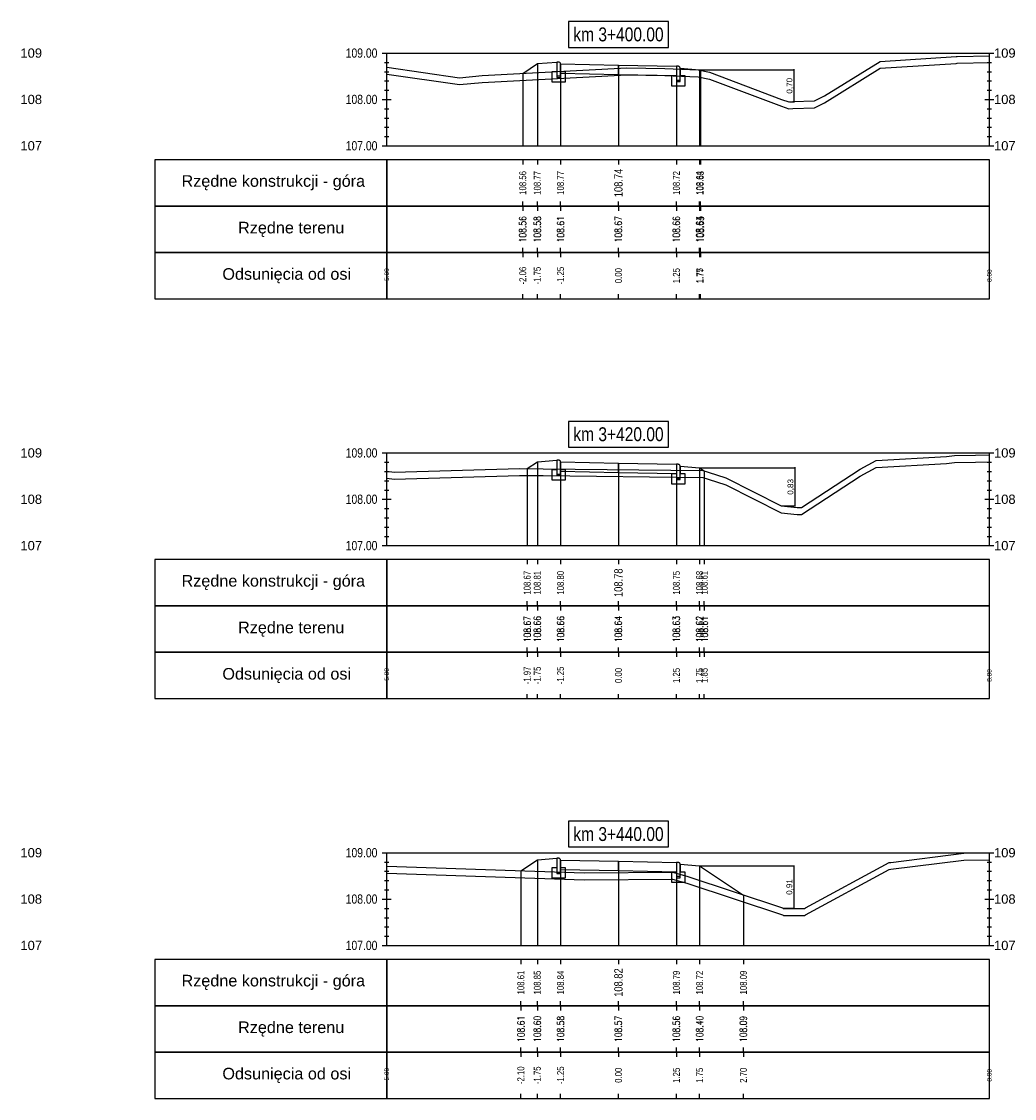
# Model space of a CAD drawing. Extents: x 7537626 to 7538805, y 5722894 to 5725486.
# Tile 69 of 90: x 7538579 to 7538601, y 5725387 to 5725410. Entities that reach past the tile are written whole.
import ezdxf

# ---------------------------------------------------------------- set-up
doc = ezdxf.new("R2010")
doc.units = 0
doc.header["$PDMODE"] = 35
doc.header["$PDSIZE"] = 0.3
for name, color, linetype in [('C-DROGI-PROFILE', 7, 'Continuous'), ('C-DROGI-PROFILE-ETYKIETY', 7, 'Continuous'), ('C-DROGI-PRZEKROJE-ETYKIETY', 7, 'Continuous'), ('C-POPRZECZKA-przekrój', 2, 'Continuous'), ('C-POPRZECZKA-widok', 1, 'Continuous')]:
    doc.layers.add(name, color=color, linetype=linetype)
for name, color, linetype, true_color in [('C-humus', 7, 'Continuous', 0x003df5), ('C-Teren', 7, 'Continuous', 0x005716), ('poprzeczki', 7, 'Continuous', 0x0000d6)]:
    doc.layers.add(name, color=color, linetype=linetype, true_color=true_color)
doc.styles.add('2mm08', font='arial.ttf', dxfattribs={"width": 0.8})
doc.styles.add('opis_50', font='arial.ttf', dxfattribs={"height": 0.125})
doc.styles.get("Standard").update_dxf_attribs({"font": 'arial.ttf'})
doc.dimstyles.new('OPIS_50', dxfattribs={"dimscale": 0.5, "dimtxt": 0.125, "dimasz": 0.25, "dimexe": 0.1, "dimexo": 0.15, "dimgap": 0.1, "dimtad": 1, "dimzin": 0, "dimtxsty": 'opis_50', "dimblk": 'ARCHTICK', "dimcen": 0.15, "dimdle": 0.1, "dimaunit": 2, "dimadec": 4, "dimazin": 0, "dimtfac": 1, "dimtmove": 0, "dimatfit": 3, "dimfxl": 1, "dimarcsym": 0})

# ---------------------------------------------------------------- blocks, each defined once
blk = doc.blocks.new('_ArchTick')
at = {"color": 0, "linetype": 'ByBlock', "const_width": 0.15}
blk.add_lwpolyline([(-0.5, -0.5), (0.5, 0.5)], dxfattribs=at)
blk = doc.blocks.new('*D167')
at = {"layer": 'Defpoints', "color": 0, "transparency": 16777216}
for p in [(7538594.068, 5725408.982), (7538595.99, 5725408.287), (7538596.103, 5725408.287)]:
    blk.add_point(p, dxfattribs=at)
at = {"layer": 'poprzeczki', "color": 0, "lineweight": -2, "transparency": 16777216}
for p, q in [((7538594.083, 5725408.982), (7538596.113, 5725408.982)), ((7538596.103, 5725408.992), (7538596.103, 5725408.277)), ((7538596.005, 5725408.287), (7538596.113, 5725408.287))]:
    blk.add_line(p, q, dxfattribs=at)
at = {"layer": 'poprzeczki', "color": 0, "lineweight": -2, "transparency": 16777216, "xscale": 0.025, "yscale": 0.025, "zscale": 0.025}
for p, rotation in [((7538596.103, 5725408.982), 90), ((7538596.103, 5725408.287), 270)]:
    blk.add_blockref('_ArchTick', p, dxfattribs=dict(at, rotation=rotation))
at = {"layer": 'poprzeczki', "color": 0, "transparency": 16777216, "insert": (7538596.018, 5725408.635), "char_height": 0.125, "attachment_point": 5, "rotation": 90, "style": 'opis_50'}
blk.add_mtext('0,70', dxfattribs=at)
blk = doc.blocks.new('*D168')
at = {"layer": 'Defpoints', "color": 0, "transparency": 16777216}
for p in [(7538594.068, 5725400.395), (7538595.825, 5725399.57), (7538596.125, 5725399.57)]:
    blk.add_point(p, dxfattribs=at)
at = {"layer": 'poprzeczki', "color": 0, "lineweight": -2, "transparency": 16777216}
for p, q in [((7538594.083, 5725400.395), (7538596.135, 5725400.395)), ((7538596.125, 5725400.405), (7538596.125, 5725399.56)), ((7538595.84, 5725399.57), (7538596.135, 5725399.57))]:
    blk.add_line(p, q, dxfattribs=at)
at = {"layer": 'poprzeczki', "color": 0, "lineweight": -2, "transparency": 16777216, "xscale": 0.025, "yscale": 0.025, "zscale": 0.025}
for p, rotation in [((7538596.125, 5725400.395), 90), ((7538596.125, 5725399.57), 270)]:
    blk.add_blockref('_ArchTick', p, dxfattribs=dict(at, rotation=rotation))
at = {"layer": 'poprzeczki', "color": 0, "transparency": 16777216, "insert": (7538596.039, 5725399.982), "char_height": 0.125, "attachment_point": 5, "rotation": 90, "style": 'opis_50'}
blk.add_mtext('0,83', dxfattribs=at)
blk = doc.blocks.new('*D169')
at = {"layer": 'Defpoints', "color": 0, "transparency": 16777216}
for p in [(7538594.068, 5725391.808), (7538595.863, 5725390.894), (7538596.1, 5725390.894)]:
    blk.add_point(p, dxfattribs=at)
at = {"layer": 'poprzeczki', "color": 0, "lineweight": -2, "transparency": 16777216}
for p, q in [((7538594.083, 5725391.808), (7538596.11, 5725391.808)), ((7538596.1, 5725391.818), (7538596.1, 5725390.884)), ((7538595.878, 5725390.894), (7538596.11, 5725390.894))]:
    blk.add_line(p, q, dxfattribs=at)
at = {"layer": 'poprzeczki', "color": 0, "lineweight": -2, "transparency": 16777216, "xscale": 0.025, "yscale": 0.025, "zscale": 0.025}
for p, rotation in [((7538596.1, 5725391.808), 90), ((7538596.1, 5725390.894), 270)]:
    blk.add_blockref('_ArchTick', p, dxfattribs=dict(at, rotation=rotation))
at = {"layer": 'poprzeczki', "color": 0, "transparency": 16777216, "insert": (7538596.015, 5725391.351), "char_height": 0.125, "attachment_point": 5, "rotation": 90, "style": 'opis_50'}
blk.add_mtext('0,91', dxfattribs=at)

msp = doc.modelspace()

# ---------------------------------------------------------------- linework, layer by layer
at = {"layer": 'C-DROGI-PROFILE', "color": 7, "linetype": 'Continuous', "lineweight": -3}
for p, q in [((7538590.254, 5725407.039), (7538590.254, 5725406.939)), ((7538590.568, 5725407.039), (7538590.568, 5725406.939)), ((7538591.068, 5725407.039), (7538591.068, 5725406.939)), ((7538592.318, 5725407.039), (7538592.318, 5725406.939)), ((7538593.568, 5725407.039), (7538593.568, 5725406.939)), ((7538594.068, 5725407.039), (7538594.068, 5725406.939)), ((7538594.084, 5725407.039), (7538594.084, 5725406.939)), ((7538590.254, 5725406.039), (7538590.254, 5725406.139)), ((7538590.568, 5725406.039), (7538590.568, 5725406.139)), ((7538591.068, 5725406.039), (7538591.068, 5725406.139)), ((7538592.318, 5725406.039), (7538592.318, 5725406.139)), ((7538593.568, 5725406.039), (7538593.568, 5725406.139)), ((7538594.068, 5725406.039), (7538594.068, 5725406.139)), ((7538594.084, 5725406.039), (7538594.084, 5725406.139)), ((7538590.254, 5725406.039), (7538590.254, 5725405.939)), ((7538590.568, 5725406.039), (7538590.568, 5725405.939)), ((7538591.068, 5725406.039), (7538591.068, 5725405.939)), ((7538592.318, 5725406.039), (7538592.318, 5725405.939)), ((7538593.568, 5725406.039), (7538593.568, 5725405.939)), ((7538594.068, 5725406.039), (7538594.068, 5725405.939)), ((7538594.084, 5725406.039), (7538594.084, 5725405.939)), ((7538590.254, 5725405.039), (7538590.254, 5725405.139)), ((7538590.568, 5725405.039), (7538590.568, 5725405.139)), ((7538591.068, 5725405.039), (7538591.068, 5725405.139)), ((7538592.318, 5725405.039), (7538592.318, 5725405.139)), ((7538593.568, 5725405.039), (7538593.568, 5725405.139)), ((7538594.068, 5725405.039), (7538594.068, 5725405.139)), ((7538594.084, 5725405.039), (7538594.084, 5725405.139)), ((7538590.254, 5725405.039), (7538590.254, 5725404.939)), ((7538590.568, 5725405.039), (7538590.568, 5725404.939)), ((7538591.068, 5725405.039), (7538591.068, 5725404.939)), ((7538592.318, 5725405.039), (7538592.318, 5725404.939)), ((7538593.568, 5725405.039), (7538593.568, 5725404.939)), ((7538594.068, 5725405.039), (7538594.068, 5725404.939)), ((7538594.084, 5725405.039), (7538594.084, 5725404.939)), ((7538590.254, 5725404.039), (7538590.254, 5725404.139)), ((7538590.568, 5725404.039), (7538590.568, 5725404.139)), ((7538591.068, 5725404.039), (7538591.068, 5725404.139)), ((7538592.318, 5725404.039), (7538592.318, 5725404.139)), ((7538593.568, 5725404.039), (7538593.568, 5725404.139)), ((7538594.068, 5725404.039), (7538594.068, 5725404.139)), ((7538594.084, 5725404.039), (7538594.084, 5725404.139)), ((7538590.349, 5725398.414), (7538590.349, 5725398.314)), ((7538590.568, 5725398.414), (7538590.568, 5725398.314)), ((7538591.068, 5725398.414), (7538591.068, 5725398.314)), ((7538592.318, 5725398.414), (7538592.318, 5725398.314)), ((7538593.568, 5725398.414), (7538593.568, 5725398.314)), ((7538594.068, 5725398.414), (7538594.068, 5725398.314)), ((7538594.169, 5725398.414), (7538594.169, 5725398.314)), ((7538590.349, 5725397.414), (7538590.349, 5725397.514)), ((7538590.568, 5725397.414), (7538590.568, 5725397.514)), ((7538591.068, 5725397.414), (7538591.068, 5725397.514)), ((7538592.318, 5725397.414), (7538592.318, 5725397.514)), ((7538593.568, 5725397.414), (7538593.568, 5725397.514)), ((7538594.068, 5725397.414), (7538594.068, 5725397.514)), ((7538594.169, 5725397.414), (7538594.169, 5725397.514)), ((7538590.349, 5725397.414), (7538590.349, 5725397.314)), ((7538590.568, 5725397.414), (7538590.568, 5725397.314)), ((7538591.068, 5725397.414), (7538591.068, 5725397.314)), ((7538592.318, 5725397.414), (7538592.318, 5725397.314)), ((7538593.568, 5725397.414), (7538593.568, 5725397.314)), ((7538594.068, 5725397.414), (7538594.068, 5725397.314)), ((7538594.169, 5725397.414), (7538594.169, 5725397.314)), ((7538590.349, 5725396.414), (7538590.349, 5725396.514)), ((7538590.349, 5725396.414), (7538590.349, 5725396.314)), ((7538590.568, 5725396.414), (7538590.568, 5725396.514)), ((7538590.568, 5725396.414), (7538590.568, 5725396.314)), ((7538591.068, 5725396.414), (7538591.068, 5725396.514)), ((7538591.068, 5725396.414), (7538591.068, 5725396.314)), ((7538592.318, 5725396.414), (7538592.318, 5725396.514)), ((7538592.318, 5725396.414), (7538592.318, 5725396.314)), ((7538593.568, 5725396.414), (7538593.568, 5725396.514)), ((7538593.568, 5725396.414), (7538593.568, 5725396.314)), ((7538594.068, 5725396.414), (7538594.068, 5725396.514)), ((7538594.068, 5725396.414), (7538594.068, 5725396.314)), ((7538594.169, 5725396.414), (7538594.169, 5725396.514)), ((7538594.169, 5725396.414), (7538594.169, 5725396.314)), ((7538590.349, 5725395.414), (7538590.349, 5725395.514)), ((7538590.568, 5725395.414), (7538590.568, 5725395.514)), ((7538591.068, 5725395.414), (7538591.068, 5725395.514)), ((7538592.318, 5725395.414), (7538592.318, 5725395.514)), ((7538593.568, 5725395.414), (7538593.568, 5725395.514)), ((7538594.068, 5725395.414), (7538594.068, 5725395.514)), ((7538594.169, 5725395.414), (7538594.169, 5725395.514)), ((7538590.213, 5725389.789), (7538590.213, 5725389.689)), ((7538590.568, 5725389.789), (7538590.568, 5725389.689)), ((7538591.068, 5725389.789), (7538591.068, 5725389.689)), ((7538592.318, 5725389.789), (7538592.318, 5725389.689)), ((7538593.568, 5725389.789), (7538593.568, 5725389.689)), ((7538594.068, 5725389.789), (7538594.068, 5725389.689)), ((7538595.014, 5725389.789), (7538595.014, 5725389.689)), ((7538590.213, 5725388.789), (7538590.213, 5725388.889)), ((7538590.568, 5725388.789), (7538590.568, 5725388.889)), ((7538591.068, 5725388.789), (7538591.068, 5725388.889)), ((7538592.318, 5725388.789), (7538592.318, 5725388.889)), ((7538593.568, 5725388.789), (7538593.568, 5725388.889)), ((7538594.068, 5725388.789), (7538594.068, 5725388.889)), ((7538595.014, 5725388.789), (7538595.014, 5725388.889)), ((7538590.213, 5725388.789), (7538590.213, 5725388.689)), ((7538590.568, 5725388.789), (7538590.568, 5725388.689)), ((7538591.068, 5725388.789), (7538591.068, 5725388.689)), ((7538592.318, 5725388.789), (7538592.318, 5725388.689)), ((7538593.568, 5725388.789), (7538593.568, 5725388.689)), ((7538594.068, 5725388.789), (7538594.068, 5725388.689)), ((7538595.014, 5725388.789), (7538595.014, 5725388.689)), ((7538590.213, 5725387.789), (7538590.213, 5725387.889)), ((7538590.213, 5725387.789), (7538590.213, 5725387.689)), ((7538590.568, 5725387.789), (7538590.568, 5725387.889)), ((7538590.568, 5725387.789), (7538590.568, 5725387.689)), ((7538591.068, 5725387.789), (7538591.068, 5725387.889)), ((7538591.068, 5725387.789), (7538591.068, 5725387.689)), ((7538592.318, 5725387.789), (7538592.318, 5725387.889)), ((7538592.318, 5725387.789), (7538592.318, 5725387.689)), ((7538593.568, 5725387.789), (7538593.568, 5725387.889)), ((7538593.568, 5725387.789), (7538593.568, 5725387.689)), ((7538594.068, 5725387.789), (7538594.068, 5725387.889)), ((7538594.068, 5725387.789), (7538594.068, 5725387.689)), ((7538595.014, 5725387.789), (7538595.014, 5725387.889)), ((7538595.014, 5725387.789), (7538595.014, 5725387.689)), ((7538590.213, 5725386.789), (7538590.213, 5725386.889)), ((7538590.568, 5725386.789), (7538590.568, 5725386.889)), ((7538591.068, 5725386.789), (7538591.068, 5725386.889)), ((7538592.318, 5725386.789), (7538592.318, 5725386.889)), ((7538593.568, 5725386.789), (7538593.568, 5725386.889)), ((7538594.068, 5725386.789), (7538594.068, 5725386.889)), ((7538595.014, 5725386.789), (7538595.014, 5725386.889))]:
    msp.add_line(p, q, dxfattribs=at)
at = {"layer": 'C-DROGI-PROFILE', "color": 1, "linetype": 'Continuous', "lineweight": -3}
for points in [[(7538587.318, 5725406.039), (7538587.318, 5725407.039), (7538582.318, 5725407.039), (7538582.318, 5725406.039)], [(7538587.318, 5725406.039), (7538600.318, 5725406.039), (7538600.318, 5725407.039), (7538587.318, 5725407.039)], [(7538587.318, 5725405.039), (7538587.318, 5725406.039), (7538582.318, 5725406.039), (7538582.318, 5725405.039)], [(7538587.318, 5725405.039), (7538600.318, 5725405.039), (7538600.318, 5725406.039), (7538587.318, 5725406.039)], [(7538587.318, 5725404.039), (7538587.318, 5725405.039), (7538582.318, 5725405.039), (7538582.318, 5725404.039)], [(7538587.318, 5725404.039), (7538600.318, 5725404.039), (7538600.318, 5725405.039), (7538587.318, 5725405.039)], [(7538587.318, 5725397.414), (7538587.318, 5725398.414), (7538582.318, 5725398.414), (7538582.318, 5725397.414)], [(7538587.318, 5725397.414), (7538600.318, 5725397.414), (7538600.318, 5725398.414), (7538587.318, 5725398.414)], [(7538587.318, 5725396.414), (7538587.318, 5725397.414), (7538582.318, 5725397.414), (7538582.318, 5725396.414)], [(7538587.318, 5725396.414), (7538600.318, 5725396.414), (7538600.318, 5725397.414), (7538587.318, 5725397.414)], [(7538587.318, 5725395.414), (7538587.318, 5725396.414), (7538582.318, 5725396.414), (7538582.318, 5725395.414)], [(7538587.318, 5725395.414), (7538600.318, 5725395.414), (7538600.318, 5725396.414), (7538587.318, 5725396.414)], [(7538587.318, 5725388.789), (7538587.318, 5725389.789), (7538582.318, 5725389.789), (7538582.318, 5725388.789)], [(7538587.318, 5725388.789), (7538600.318, 5725388.789), (7538600.318, 5725389.789), (7538587.318, 5725389.789)], [(7538587.318, 5725387.789), (7538587.318, 5725388.789), (7538582.318, 5725388.789), (7538582.318, 5725387.789)], [(7538587.318, 5725387.789), (7538600.318, 5725387.789), (7538600.318, 5725388.789), (7538587.318, 5725388.789)], [(7538587.318, 5725386.789), (7538587.318, 5725387.789), (7538582.318, 5725387.789), (7538582.318, 5725386.789)], [(7538587.318, 5725386.789), (7538600.318, 5725386.789), (7538600.318, 5725387.789), (7538587.318, 5725387.789)]]:
    msp.add_3dface(points, dxfattribs=at)
at = {"layer": 'C-DROGI-PRZEKROJE-ETYKIETY', "color": 1, "linetype": 'Continuous', "lineweight": -3}
for p, q in [((7538590.568, 5725409.112), (7538590.568, 5725407.339)), ((7538591.068, 5725409.106), (7538591.068, 5725407.339)), ((7538592.318, 5725409.081), (7538592.318, 5725407.339)), ((7538590.254, 5725408.903), (7538590.254, 5725407.339)), ((7538593.568, 5725409.056), (7538593.568, 5725407.339)), ((7538594.068, 5725408.982), (7538594.068, 5725407.339)), ((7538594.084, 5725408.971), (7538594.084, 5725407.339)), ((7538590.568, 5725400.525), (7538590.568, 5725398.714)), ((7538591.068, 5725400.519), (7538591.068, 5725398.714)), ((7538592.318, 5725400.494), (7538592.318, 5725398.714)), ((7538590.349, 5725400.379), (7538590.349, 5725398.714)), ((7538593.568, 5725400.469), (7538593.568, 5725398.714)), ((7538594.068, 5725400.395), (7538594.068, 5725398.714)), ((7538594.169, 5725400.328), (7538594.169, 5725398.714)), ((7538590.568, 5725391.938), (7538590.568, 5725390.089)), ((7538591.068, 5725391.931), (7538591.068, 5725390.089)), ((7538592.318, 5725391.906), (7538592.318, 5725390.089)), ((7538593.568, 5725391.881), (7538593.568, 5725390.089)), ((7538590.213, 5725391.701), (7538590.213, 5725390.089)), ((7538594.068, 5725391.808), (7538594.068, 5725390.089)), ((7538595.014, 5725391.177), (7538595.014, 5725390.089))]:
    msp.add_line(p, q, dxfattribs=at)
at = {"layer": 'C-humus'}
for p, q in [((7538597.962, 5725409.012), (7538599.6, 5725409.117)), ((7538599.6, 5725409.117), (7538599.621, 5725409.119)), ((7538599.621, 5725409.119), (7538600.318, 5725409.134)), ((7538587.318, 5725408.885), (7538588.889, 5725408.659)), ((7538589.379, 5725408.706), (7538592.5, 5725408.873)), ((7538592.5, 5725408.873), (7538593.32, 5725408.854)), ((7538593.32, 5725408.854), (7538594.04, 5725408.831)), ((7538596.761, 5725408.27), (7538597.962, 5725409.012)), ((7538588.889, 5725408.659), (7538589.379, 5725408.706)), ((7538594.04, 5725408.831), (7538594.281, 5725408.778)), ((7538594.281, 5725408.778), (7538595.832, 5725408.192)), ((7538595.832, 5725408.192), (7538595.99, 5725408.137)), ((7538595.99, 5725408.137), (7538596.082, 5725408.144)), ((7538596.082, 5725408.144), (7538596.549, 5725408.161)), ((7538596.549, 5725408.161), (7538596.761, 5725408.27)), ((7538597.878, 5725400.403), (7538599.391, 5725400.488)), ((7538599.391, 5725400.488), (7538599.566, 5725400.509)), ((7538599.566, 5725400.509), (7538600.02, 5725400.516)), ((7538600.02, 5725400.516), (7538600.318, 5725400.523)), ((7538597.53, 5725400.214), (7538597.878, 5725400.403)), ((7538587.318, 5725400.17), (7538587.477, 5725400.147)), ((7538587.477, 5725400.147), (7538590.186, 5725400.231)), ((7538590.186, 5725400.231), (7538590.691, 5725400.225)), ((7538590.691, 5725400.225), (7538594.137, 5725400.187)), ((7538594.137, 5725400.187), (7538594.254, 5725400.152)), ((7538594.254, 5725400.152), (7538594.633, 5725400.027)), ((7538594.633, 5725400.027), (7538595.825, 5725399.42)), ((7538596.268, 5725399.388), (7538597.53, 5725400.214)), ((7538595.825, 5725399.42), (7538596.174, 5725399.388)), ((7538596.174, 5725399.388), (7538596.268, 5725399.388)), ((7538598.192, 5725391.732), (7538599.766, 5725391.928)), ((7538599.766, 5725391.928), (7538600.318, 5725391.937)), ((7538587.318, 5725391.65), (7538591.579, 5725391.504)), ((7538596.351, 5725390.751), (7538598.158, 5725391.73)), ((7538598.158, 5725391.73), (7538598.192, 5725391.732)), ((7538591.579, 5725391.504), (7538593.486, 5725391.523)), ((7538593.486, 5725391.523), (7538593.793, 5725391.432)), ((7538593.793, 5725391.432), (7538595.855, 5725390.748)), ((7538595.855, 5725390.748), (7538595.872, 5725390.74)), ((7538595.872, 5725390.74), (7538595.877, 5725390.739)), ((7538595.877, 5725390.739), (7538596.333, 5725390.739)), ((7538596.333, 5725390.739), (7538596.351, 5725390.751))]:
    msp.add_line(p, q, dxfattribs=at)
at = {"layer": 'C-POPRZECZKA-przekrój', "color": 2, "linetype": 'Continuous', "lineweight": -3}
for p, q in [((7538590.254, 5725408.903), (7538590.568, 5725409.112)), ((7538590.568, 5725409.112), (7538590.988, 5725409.146)), ((7538591.028, 5725409.146), (7538590.988, 5725409.146)), ((7538590.988, 5725409.146), (7538590.988, 5725408.816)), ((7538591.033, 5725409.146), (7538591.028, 5725409.146)), ((7538591.042, 5725409.144), (7538591.033, 5725409.146)), ((7538591.05, 5725409.139), (7538591.042, 5725409.144)), ((7538591.056, 5725409.134), (7538591.05, 5725409.139)), ((7538591.061, 5725409.129), (7538591.056, 5725409.134)), ((7538591.065, 5725409.122), (7538591.061, 5725409.129)), ((7538591.067, 5725409.113), (7538591.065, 5725409.122)), ((7538591.068, 5725409.106), (7538591.067, 5725409.113)), ((7538591.068, 5725409.106), (7538592.318, 5725409.081)), ((7538591.068, 5725409.106), (7538591.069, 5725408.906)), ((7538591.068, 5725408.816), (7538591.068, 5725409.106)), ((7538591.068, 5725409.106), (7538591.068, 5725408.946)), ((7538592.318, 5725408.881), (7538592.318, 5725409.081)), ((7538592.318, 5725409.081), (7538593.568, 5725409.056)), ((7538590.888, 5725408.716), (7538590.888, 5725408.946)), ((7538590.888, 5725408.946), (7538590.988, 5725408.946)), ((7538590.988, 5725408.946), (7538590.988, 5725408.846)), ((7538590.988, 5725408.846), (7538591.068, 5725408.846)), ((7538591.068, 5725408.946), (7538591.168, 5725408.946)), ((7538591.069, 5725408.906), (7538592.318, 5725408.881)), ((7538591.168, 5725408.946), (7538591.168, 5725408.716)), ((7538592.318, 5725408.881), (7538593.567, 5725408.856)), ((7538593.468, 5725408.626), (7538593.468, 5725408.856)), ((7538593.468, 5725408.856), (7538593.568, 5725408.856)), ((7538593.568, 5725409.056), (7538593.567, 5725408.856)), ((7538593.608, 5725409.056), (7538593.568, 5725409.056)), ((7538593.568, 5725409.056), (7538593.568, 5725408.726)), ((7538593.568, 5725408.856), (7538593.568, 5725408.756)), ((7538593.613, 5725409.056), (7538593.608, 5725409.056)), ((7538593.622, 5725409.054), (7538593.613, 5725409.056)), ((7538593.63, 5725409.049), (7538593.622, 5725409.054)), ((7538593.636, 5725409.044), (7538593.63, 5725409.049)), ((7538593.641, 5725409.039), (7538593.636, 5725409.044)), ((7538593.645, 5725409.032), (7538593.641, 5725409.039)), ((7538593.647, 5725409.023), (7538593.645, 5725409.032)), ((7538593.648, 5725409.016), (7538593.647, 5725409.023)), ((7538593.648, 5725408.726), (7538593.648, 5725409.016)), ((7538593.648, 5725409.016), (7538593.648, 5725408.856)), ((7538593.648, 5725409.016), (7538594.068, 5725408.982)), ((7538593.648, 5725408.856), (7538593.748, 5725408.856)), ((7538593.748, 5725408.856), (7538593.748, 5725408.626)), ((7538594.068, 5725408.982), (7538594.084, 5725408.971)), ((7538591.168, 5725408.716), (7538590.888, 5725408.716)), ((7538590.988, 5725408.816), (7538591.068, 5725408.816)), ((7538593.748, 5725408.626), (7538593.468, 5725408.626)), ((7538593.568, 5725408.756), (7538593.648, 5725408.756)), ((7538593.568, 5725408.726), (7538593.648, 5725408.726)), ((7538590.349, 5725400.379), (7538590.568, 5725400.525)), ((7538590.568, 5725400.525), (7538590.988, 5725400.559)), ((7538591.028, 5725400.559), (7538590.988, 5725400.559)), ((7538590.988, 5725400.559), (7538590.988, 5725400.229)), ((7538591.033, 5725400.558), (7538591.028, 5725400.559)), ((7538591.042, 5725400.556), (7538591.033, 5725400.558)), ((7538591.05, 5725400.552), (7538591.042, 5725400.556)), ((7538591.056, 5725400.547), (7538591.05, 5725400.552)), ((7538591.061, 5725400.542), (7538591.056, 5725400.547)), ((7538591.065, 5725400.534), (7538591.061, 5725400.542)), ((7538591.067, 5725400.526), (7538591.065, 5725400.534)), ((7538591.068, 5725400.519), (7538591.067, 5725400.526)), ((7538591.068, 5725400.519), (7538592.318, 5725400.494)), ((7538591.068, 5725400.519), (7538591.069, 5725400.319)), ((7538591.068, 5725400.229), (7538591.068, 5725400.519)), ((7538591.068, 5725400.519), (7538591.068, 5725400.359)), ((7538592.318, 5725400.294), (7538592.318, 5725400.494)), ((7538592.318, 5725400.494), (7538593.568, 5725400.469)), ((7538590.888, 5725400.129), (7538590.888, 5725400.359)), ((7538590.888, 5725400.359), (7538590.988, 5725400.359)), ((7538590.988, 5725400.359), (7538590.988, 5725400.259)), ((7538590.988, 5725400.259), (7538591.068, 5725400.259)), ((7538591.068, 5725400.359), (7538591.168, 5725400.359)), ((7538591.069, 5725400.319), (7538592.318, 5725400.294)), ((7538591.168, 5725400.359), (7538591.168, 5725400.129)), ((7538592.318, 5725400.294), (7538593.567, 5725400.269)), ((7538593.468, 5725400.039), (7538593.468, 5725400.269)), ((7538593.468, 5725400.269), (7538593.568, 5725400.269)), ((7538593.568, 5725400.469), (7538593.567, 5725400.269)), ((7538593.608, 5725400.469), (7538593.568, 5725400.469)), ((7538593.568, 5725400.469), (7538593.568, 5725400.139)), ((7538593.568, 5725400.269), (7538593.568, 5725400.169)), ((7538593.613, 5725400.468), (7538593.608, 5725400.469)), ((7538593.622, 5725400.466), (7538593.613, 5725400.468)), ((7538593.63, 5725400.462), (7538593.622, 5725400.466)), ((7538593.636, 5725400.457), (7538593.63, 5725400.462)), ((7538593.641, 5725400.452), (7538593.636, 5725400.457)), ((7538593.645, 5725400.444), (7538593.641, 5725400.452)), ((7538593.647, 5725400.436), (7538593.645, 5725400.444)), ((7538593.648, 5725400.429), (7538593.647, 5725400.436)), ((7538593.648, 5725400.139), (7538593.648, 5725400.429)), ((7538593.648, 5725400.429), (7538593.648, 5725400.269)), ((7538593.648, 5725400.429), (7538594.068, 5725400.395)), ((7538593.648, 5725400.269), (7538593.748, 5725400.269)), ((7538593.748, 5725400.269), (7538593.748, 5725400.039)), ((7538594.068, 5725400.395), (7538594.169, 5725400.328)), ((7538591.168, 5725400.129), (7538590.888, 5725400.129)), ((7538590.988, 5725400.229), (7538591.068, 5725400.229)), ((7538593.748, 5725400.039), (7538593.468, 5725400.039)), ((7538593.568, 5725400.169), (7538593.648, 5725400.169)), ((7538593.568, 5725400.139), (7538593.648, 5725400.139)), ((7538590.213, 5725391.701), (7538590.568, 5725391.938)), ((7538590.568, 5725391.938), (7538590.988, 5725391.971)), ((7538591.028, 5725391.971), (7538590.988, 5725391.971)), ((7538590.988, 5725391.971), (7538590.988, 5725391.641)), ((7538591.033, 5725391.971), (7538591.028, 5725391.971)), ((7538591.042, 5725391.969), (7538591.033, 5725391.971)), ((7538591.05, 5725391.965), (7538591.042, 5725391.969)), ((7538591.056, 5725391.96), (7538591.05, 5725391.965)), ((7538591.061, 5725391.954), (7538591.056, 5725391.96)), ((7538591.065, 5725391.947), (7538591.061, 5725391.954)), ((7538591.067, 5725391.939), (7538591.065, 5725391.947)), ((7538591.068, 5725391.931), (7538591.067, 5725391.939)), ((7538591.068, 5725391.931), (7538592.318, 5725391.906)), ((7538591.068, 5725391.931), (7538591.069, 5725391.731)), ((7538591.068, 5725391.641), (7538591.068, 5725391.931)), ((7538591.068, 5725391.931), (7538591.068, 5725391.771)), ((7538592.318, 5725391.706), (7538592.318, 5725391.906)), ((7538592.318, 5725391.906), (7538593.568, 5725391.881)), ((7538593.568, 5725391.881), (7538593.567, 5725391.681)), ((7538593.608, 5725391.881), (7538593.568, 5725391.881)), ((7538593.568, 5725391.881), (7538593.568, 5725391.551)), ((7538593.613, 5725391.881), (7538593.608, 5725391.881)), ((7538593.622, 5725391.879), (7538593.613, 5725391.881)), ((7538590.888, 5725391.541), (7538590.888, 5725391.771)), ((7538590.888, 5725391.771), (7538590.988, 5725391.771)), ((7538590.988, 5725391.771), (7538590.988, 5725391.671)), ((7538590.988, 5725391.671), (7538591.068, 5725391.671)), ((7538591.068, 5725391.771), (7538591.168, 5725391.771)), ((7538591.069, 5725391.731), (7538592.318, 5725391.706)), ((7538591.168, 5725391.771), (7538591.168, 5725391.541)), ((7538592.318, 5725391.706), (7538593.567, 5725391.681)), ((7538593.468, 5725391.451), (7538593.468, 5725391.681)), ((7538593.468, 5725391.681), (7538593.568, 5725391.681)), ((7538593.568, 5725391.681), (7538593.568, 5725391.581)), ((7538593.63, 5725391.875), (7538593.622, 5725391.879)), ((7538593.636, 5725391.87), (7538593.63, 5725391.875)), ((7538593.641, 5725391.864), (7538593.636, 5725391.87)), ((7538593.645, 5725391.857), (7538593.641, 5725391.864)), ((7538593.647, 5725391.849), (7538593.645, 5725391.857)), ((7538593.648, 5725391.841), (7538593.647, 5725391.849)), ((7538593.648, 5725391.551), (7538593.648, 5725391.841)), ((7538593.648, 5725391.841), (7538593.648, 5725391.681)), ((7538593.648, 5725391.841), (7538594.068, 5725391.808)), ((7538593.648, 5725391.681), (7538593.748, 5725391.681)), ((7538593.748, 5725391.681), (7538593.748, 5725391.451)), ((7538594.068, 5725391.808), (7538595.014, 5725391.177)), ((7538591.168, 5725391.541), (7538590.888, 5725391.541)), ((7538590.988, 5725391.641), (7538591.068, 5725391.641)), ((7538593.748, 5725391.451), (7538593.468, 5725391.451)), ((7538593.568, 5725391.581), (7538593.648, 5725391.581)), ((7538593.568, 5725391.551), (7538593.648, 5725391.551))]:
    msp.add_line(p, q, dxfattribs=at)
at = {"layer": 'C-POPRZECZKA-widok', "color": 1, "linetype": 'Continuous', "lineweight": -3}
for p, q in [((7538587.218, 5725409.339), (7538600.418, 5725409.339)), ((7538587.318, 5725407.339), (7538587.318, 5725409.339)), ((7538600.318, 5725407.339), (7538600.318, 5725409.339)), ((7538587.268, 5725409.139), (7538587.368, 5725409.139)), ((7538600.268, 5725409.139), (7538600.368, 5725409.139)), ((7538587.268, 5725408.939), (7538587.368, 5725408.939)), ((7538600.268, 5725408.939), (7538600.368, 5725408.939)), ((7538587.268, 5725408.739), (7538587.368, 5725408.739)), ((7538600.268, 5725408.739), (7538600.368, 5725408.739)), ((7538587.268, 5725408.539), (7538587.368, 5725408.539)), ((7538600.268, 5725408.539), (7538600.368, 5725408.539)), ((7538587.218, 5725408.339), (7538587.418, 5725408.339)), ((7538587.268, 5725408.339), (7538587.368, 5725408.339)), ((7538600.218, 5725408.339), (7538600.418, 5725408.339)), ((7538600.268, 5725408.339), (7538600.368, 5725408.339)), ((7538587.268, 5725408.139), (7538587.368, 5725408.139)), ((7538587.268, 5725407.939), (7538587.368, 5725407.939)), ((7538600.268, 5725408.139), (7538600.368, 5725408.139)), ((7538600.268, 5725407.939), (7538600.368, 5725407.939)), ((7538587.268, 5725407.739), (7538587.368, 5725407.739)), ((7538600.268, 5725407.739), (7538600.368, 5725407.739)), ((7538587.268, 5725407.539), (7538587.368, 5725407.539)), ((7538600.268, 5725407.539), (7538600.368, 5725407.539)), ((7538587.218, 5725407.339), (7538600.418, 5725407.339)), ((7538587.218, 5725400.714), (7538600.418, 5725400.714)), ((7538587.318, 5725398.714), (7538587.318, 5725400.714)), ((7538600.318, 5725398.714), (7538600.318, 5725400.714)), ((7538587.268, 5725400.514), (7538587.368, 5725400.514)), ((7538600.268, 5725400.514), (7538600.368, 5725400.514)), ((7538587.268, 5725400.314), (7538587.368, 5725400.314)), ((7538600.268, 5725400.314), (7538600.368, 5725400.314)), ((7538587.268, 5725400.114), (7538587.368, 5725400.114)), ((7538600.268, 5725400.114), (7538600.368, 5725400.114)), ((7538587.268, 5725399.914), (7538587.368, 5725399.914)), ((7538600.268, 5725399.914), (7538600.368, 5725399.914)), ((7538587.218, 5725399.714), (7538587.418, 5725399.714)), ((7538587.268, 5725399.714), (7538587.368, 5725399.714)), ((7538600.218, 5725399.714), (7538600.418, 5725399.714)), ((7538600.268, 5725399.714), (7538600.368, 5725399.714)), ((7538587.268, 5725399.514), (7538587.368, 5725399.514)), ((7538587.268, 5725399.314), (7538587.368, 5725399.314)), ((7538600.268, 5725399.514), (7538600.368, 5725399.514)), ((7538600.268, 5725399.314), (7538600.368, 5725399.314)), ((7538587.268, 5725399.114), (7538587.368, 5725399.114)), ((7538600.268, 5725399.114), (7538600.368, 5725399.114)), ((7538587.268, 5725398.914), (7538587.368, 5725398.914)), ((7538600.268, 5725398.914), (7538600.368, 5725398.914)), ((7538587.218, 5725398.714), (7538600.418, 5725398.714)), ((7538587.218, 5725392.089), (7538600.418, 5725392.089)), ((7538587.268, 5725391.889), (7538587.368, 5725391.889)), ((7538587.318, 5725390.089), (7538587.318, 5725392.089)), ((7538600.268, 5725391.889), (7538600.368, 5725391.889)), ((7538600.318, 5725390.089), (7538600.318, 5725392.089)), ((7538587.268, 5725391.689), (7538587.368, 5725391.689)), ((7538600.268, 5725391.689), (7538600.368, 5725391.689)), ((7538587.268, 5725391.489), (7538587.368, 5725391.489)), ((7538600.268, 5725391.489), (7538600.368, 5725391.489)), ((7538587.268, 5725391.289), (7538587.368, 5725391.289)), ((7538600.268, 5725391.289), (7538600.368, 5725391.289)), ((7538587.218, 5725391.089), (7538587.418, 5725391.089)), ((7538587.268, 5725391.089), (7538587.368, 5725391.089)), ((7538600.218, 5725391.089), (7538600.418, 5725391.089)), ((7538600.268, 5725391.089), (7538600.368, 5725391.089)), ((7538587.268, 5725390.889), (7538587.368, 5725390.889)), ((7538600.268, 5725390.889), (7538600.368, 5725390.889)), ((7538587.268, 5725390.689), (7538587.368, 5725390.689)), ((7538587.268, 5725390.489), (7538587.368, 5725390.489)), ((7538600.268, 5725390.689), (7538600.368, 5725390.689)), ((7538600.268, 5725390.489), (7538600.368, 5725390.489)), ((7538587.268, 5725390.289), (7538587.368, 5725390.289)), ((7538600.268, 5725390.289), (7538600.368, 5725390.289)), ((7538587.218, 5725390.089), (7538600.418, 5725390.089))]:
    msp.add_line(p, q, dxfattribs=at)
at = {"layer": 'C-POPRZECZKA-widok', "color": 3, "linetype": 'Continuous', "lineweight": -3}
for points in [[(7538591.238, 5725409.464), (7538593.398, 5725409.464), (7538593.398, 5725410.021), (7538591.238, 5725410.021)], [(7538591.238, 5725400.839), (7538593.398, 5725400.839), (7538593.398, 5725401.396), (7538591.238, 5725401.396)], [(7538591.238, 5725392.214), (7538593.398, 5725392.214), (7538593.398, 5725392.771), (7538591.238, 5725392.771)]]:
    msp.add_3dface(points, dxfattribs=at)
at = {"layer": 'C-Teren'}
for p, q in [((7538596.761, 5725408.42), (7538597.962, 5725409.162)), ((7538597.962, 5725409.162), (7538599.6, 5725409.267)), ((7538599.6, 5725409.267), (7538599.621, 5725409.269)), ((7538599.621, 5725409.269), (7538600.318, 5725409.284)), ((7538587.318, 5725409.035), (7538588.889, 5725408.809)), ((7538588.889, 5725408.809), (7538589.379, 5725408.856)), ((7538589.379, 5725408.856), (7538592.5, 5725409.023)), ((7538592.5, 5725409.023), (7538593.32, 5725409.004)), ((7538593.32, 5725409.004), (7538594.04, 5725408.981)), ((7538594.04, 5725408.981), (7538594.281, 5725408.928)), ((7538594.281, 5725408.928), (7538595.832, 5725408.342)), ((7538596.549, 5725408.311), (7538596.761, 5725408.42)), ((7538595.832, 5725408.342), (7538595.99, 5725408.287)), ((7538595.99, 5725408.287), (7538596.082, 5725408.294)), ((7538596.082, 5725408.294), (7538596.549, 5725408.311)), ((7538597.53, 5725400.364), (7538597.878, 5725400.553)), ((7538597.878, 5725400.553), (7538599.391, 5725400.638)), ((7538599.391, 5725400.638), (7538599.566, 5725400.659)), ((7538599.566, 5725400.659), (7538600.02, 5725400.666)), ((7538600.02, 5725400.666), (7538600.318, 5725400.673)), ((7538587.318, 5725400.32), (7538587.477, 5725400.297)), ((7538587.477, 5725400.297), (7538590.186, 5725400.381)), ((7538590.186, 5725400.381), (7538590.691, 5725400.375)), ((7538590.691, 5725400.375), (7538594.137, 5725400.337)), ((7538594.137, 5725400.337), (7538594.254, 5725400.302)), ((7538594.254, 5725400.302), (7538594.633, 5725400.177)), ((7538596.268, 5725399.538), (7538597.53, 5725400.364)), ((7538594.633, 5725400.177), (7538595.825, 5725399.57)), ((7538595.825, 5725399.57), (7538596.174, 5725399.538)), ((7538596.174, 5725399.538), (7538596.268, 5725399.538)), ((7538596.351, 5725390.901), (7538598.158, 5725391.88)), ((7538598.158, 5725391.88), (7538598.192, 5725391.882)), ((7538598.192, 5725391.882), (7538599.766, 5725392.078)), ((7538599.766, 5725392.078), (7538600.318, 5725392.087)), ((7538587.318, 5725391.8), (7538591.579, 5725391.654)), ((7538591.579, 5725391.654), (7538593.486, 5725391.673)), ((7538593.486, 5725391.673), (7538593.793, 5725391.582)), ((7538593.793, 5725391.582), (7538595.855, 5725390.898)), ((7538595.855, 5725390.898), (7538595.872, 5725390.89)), ((7538595.872, 5725390.89), (7538595.877, 5725390.889)), ((7538595.877, 5725390.889), (7538596.333, 5725390.889)), ((7538596.333, 5725390.889), (7538596.351, 5725390.901))]:
    msp.add_line(p, q, dxfattribs=at)

# ---------------------------------------------------------------- texts
at = {"layer": 'C-DROGI-PROFILE', "color": 2}
for s, p in [('Rzędne konstrukcji - góra', (7538582.893, 5725406.456)), ('Rzędne terenu', (7538584.113, 5725405.45)), ('Odsunięcia od osi', (7538583.774, 5725404.45)), ('Rzędne konstrukcji - góra', (7538582.893, 5725397.831)), ('Rzędne terenu', (7538584.113, 5725396.825)), ('Odsunięcia od osi', (7538583.774, 5725395.825)), ('Rzędne konstrukcji - góra', (7538582.893, 5725389.206)), ('Rzędne terenu', (7538584.113, 5725388.2)), ('Odsunięcia od osi', (7538583.774, 5725387.2))]:
    msp.add_text(s, height=0.25, dxfattribs=at).set_placement(p)
at = {"layer": 'C-DROGI-PROFILE-ETYKIETY', "color": 1, "linetype": 'Continuous', "lineweight": -3, "attachment_point": 5, "rotation": 90, "style": '2mm08'}
for s, insert, char_height in [('108.56', (7538590.254, 5725406.539), 0.15), ('108.77', (7538590.568, 5725406.539), 0.15), ('108.77', (7538591.068, 5725406.539), 0.15), ('108.74', (7538592.318, 5725406.539), 0.18), ('108.72', (7538593.568, 5725406.539), 0.15), ('108.64', (7538594.068, 5725406.539), 0.15), ('108.63', (7538594.084, 5725406.539), 0.15), ('{\\Fsimplex.shx|c238;108.56}', (7538590.254, 5725405.539), 0.15), ('{\\Fsimplex.shx|c238;108.58}', (7538590.568, 5725405.539), 0.15), ('{\\Fsimplex.shx|c238;108.61}', (7538591.068, 5725405.539), 0.15), ('{\\Fsimplex.shx|c238;108.67}', (7538592.318, 5725405.539), 0.15), ('{\\Fsimplex.shx|c238;108.66}', (7538593.568, 5725405.539), 0.15), ('{\\Fsimplex.shx|c238;108.64}', (7538594.068, 5725405.539), 0.15), ('{\\Fsimplex.shx|c238;108.63}', (7538594.084, 5725405.539), 0.15), ('-2.06', (7538590.254, 5725404.539), 0.15), ('-1.75', (7538590.568, 5725404.539), 0.15), ('-1.25', (7538591.068, 5725404.539), 0.15), ('0.00', (7538592.318, 5725404.539), 0.15), ('1.25', (7538593.568, 5725404.539), 0.15), ('1.75', (7538594.068, 5725404.539), 0.15), ('1.77', (7538594.084, 5725404.539), 0.15), ('108.67', (7538590.349, 5725397.914), 0.15), ('108.81', (7538590.568, 5725397.914), 0.15), ('108.80', (7538591.068, 5725397.914), 0.15), ('108.78', (7538592.318, 5725397.914), 0.18), ('108.75', (7538593.568, 5725397.914), 0.15), ('108.68', (7538594.068, 5725397.914), 0.15), ('108.61', (7538594.169, 5725397.914), 0.15), ('{\\Fsimplex.shx|c238;108.67}', (7538590.349, 5725396.914), 0.15), ('{\\Fsimplex.shx|c238;108.66}', (7538590.568, 5725396.914), 0.15), ('{\\Fsimplex.shx|c238;108.66}', (7538591.068, 5725396.914), 0.15), ('{\\Fsimplex.shx|c238;108.64}', (7538592.318, 5725396.914), 0.15), ('{\\Fsimplex.shx|c238;108.63}', (7538593.568, 5725396.914), 0.15), ('{\\Fsimplex.shx|c238;108.62}', (7538594.068, 5725396.914), 0.15), ('{\\Fsimplex.shx|c238;108.61}', (7538594.169, 5725396.914), 0.15), ('-1.97', (7538590.349, 5725395.914), 0.15), ('-1.75', (7538590.568, 5725395.914), 0.15), ('-1.25', (7538591.068, 5725395.914), 0.15), ('0.00', (7538592.318, 5725395.914), 0.15), ('1.25', (7538593.568, 5725395.914), 0.15), ('1.75', (7538594.068, 5725395.914), 0.15), ('1.85', (7538594.169, 5725395.914), 0.15), ('108.61', (7538590.213, 5725389.289), 0.15), ('108.85', (7538590.568, 5725389.289), 0.15), ('108.84', (7538591.068, 5725389.289), 0.15), ('108.82', (7538592.318, 5725389.289), 0.18), ('108.79', (7538593.568, 5725389.289), 0.15), ('108.72', (7538594.068, 5725389.289), 0.15), ('108.09', (7538595.014, 5725389.289), 0.15), ('{\\Fsimplex.shx|c238;108.61}', (7538590.213, 5725388.289), 0.15), ('{\\Fsimplex.shx|c238;108.60}', (7538590.568, 5725388.289), 0.15), ('{\\Fsimplex.shx|c238;108.58}', (7538591.068, 5725388.289), 0.15), ('{\\Fsimplex.shx|c238;108.57}', (7538592.318, 5725388.289), 0.15), ('{\\Fsimplex.shx|c238;108.56}', (7538593.568, 5725388.289), 0.15), ('{\\Fsimplex.shx|c238;108.40}', (7538594.068, 5725388.289), 0.15), ('{\\Fsimplex.shx|c238;108.09}', (7538595.014, 5725388.289), 0.15), ('-2.10', (7538590.213, 5725387.289), 0.15), ('-1.75', (7538590.568, 5725387.289), 0.15), ('-1.25', (7538591.068, 5725387.289), 0.15), ('0.00', (7538592.318, 5725387.289), 0.15), ('1.25', (7538593.568, 5725387.289), 0.15), ('1.75', (7538594.068, 5725387.289), 0.15), ('2.70', (7538595.014, 5725387.289), 0.15)]:
    msp.add_mtext(s, dxfattribs=dict(at, insert=insert, char_height=char_height))
at = {"layer": 'C-DROGI-PROFILE-ETYKIETY', "color": 7, "linetype": 'Continuous', "lineweight": -3, "char_height": 0.1, "attachment_point": 5, "rotation": 90, "style": '2mm08'}
for s, insert in [('-5.00', (7538587.318, 5725404.539)), ('8.00', (7538600.318, 5725404.539)), ('-5.00', (7538587.318, 5725395.914)), ('8.00', (7538600.318, 5725395.914)), ('-5.00', (7538587.318, 5725387.289)), ('8.00', (7538600.318, 5725387.289))]:
    msp.add_mtext(s, dxfattribs=dict(at, insert=insert))
at = {"layer": 'C-POPRZECZKA-widok', "color": 3, "linetype": 'Continuous', "lineweight": -3, "char_height": 0.3, "attachment_point": 8, "style": '2mm08'}
for s, insert in [('km 3+400.00', (7538592.318, 5725409.589)), ('km 3+420.00', (7538592.318, 5725400.964)), ('km 3+440.00', (7538592.318, 5725392.339))]:
    msp.add_mtext(s, dxfattribs=dict(at, insert=insert))
at = {"layer": 'C-POPRZECZKA-widok', "color": 1, "linetype": 'Continuous', "lineweight": -3, "char_height": 0.2, "attachment_point": 4}
for s, insert in [('109', (7538579.418, 5725409.339)), ('109', (7538600.418, 5725409.339)), ('108', (7538579.418, 5725408.339)), ('108', (7538600.418, 5725408.339)), ('107', (7538579.418, 5725407.339)), ('107', (7538600.418, 5725407.339)), ('109', (7538579.418, 5725400.714)), ('109', (7538600.418, 5725400.714)), ('108', (7538579.418, 5725399.714)), ('108', (7538600.418, 5725399.714)), ('107', (7538579.418, 5725398.714)), ('107', (7538600.418, 5725398.714)), ('109', (7538579.418, 5725392.089)), ('109', (7538600.418, 5725392.089)), ('108', (7538579.418, 5725391.089)), ('108', (7538600.418, 5725391.089)), ('107', (7538579.418, 5725390.089)), ('107', (7538600.418, 5725390.089))]:
    msp.add_mtext(s, dxfattribs=dict(at, insert=insert))
at = {"layer": 'C-POPRZECZKA-widok', "color": 1, "linetype": 'Continuous', "lineweight": -3, "char_height": 0.2, "attachment_point": 6, "style": '2mm08'}
for s, insert in [('109.00', (7538587.118, 5725409.339)), ('108.00', (7538587.118, 5725408.339)), ('107.00', (7538587.118, 5725407.339)), ('109.00', (7538587.118, 5725400.714)), ('108.00', (7538587.118, 5725399.714)), ('107.00', (7538587.118, 5725398.714)), ('109.00', (7538587.118, 5725392.089)), ('108.00', (7538587.118, 5725391.089)), ('107.00', (7538587.118, 5725390.089))]:
    msp.add_mtext(s, dxfattribs=dict(at, insert=insert))

# ---------------------------------------------------------------- dimensions: what is measured, and where the dimension line sits
at = {"layer": 'poprzeczki'}
for base, p1, p2, picture, middle in [((7538596.1035, 5725408.2866), (7538594.0679, 5725408.9825), (7538595.9902, 5725408.2866), '*D167', (7538596.0184, 5725408.6345)), ((7538596.1246, 5725399.5697), (7538594.0679, 5725400.3951), (7538595.8253, 5725399.5697), '*D168', (7538596.0395, 5725399.9824)), ((7538596.1, 5725390.894), (7538594.068, 5725391.808), (7538595.863, 5725390.894), '*D169', (7538596.015, 5725391.351))]:
    dim = msp.add_linear_dim(base=base, p1=p1, p2=p2, angle=90, dimstyle='OPIS_50', override={"dimscale": 0.1}, dxfattribs=at)
    dim.commit()
    dim.dimension.update_dxf_attribs({"geometry": picture, "text_midpoint": middle})

doc.saveas('drawing.dxf')
